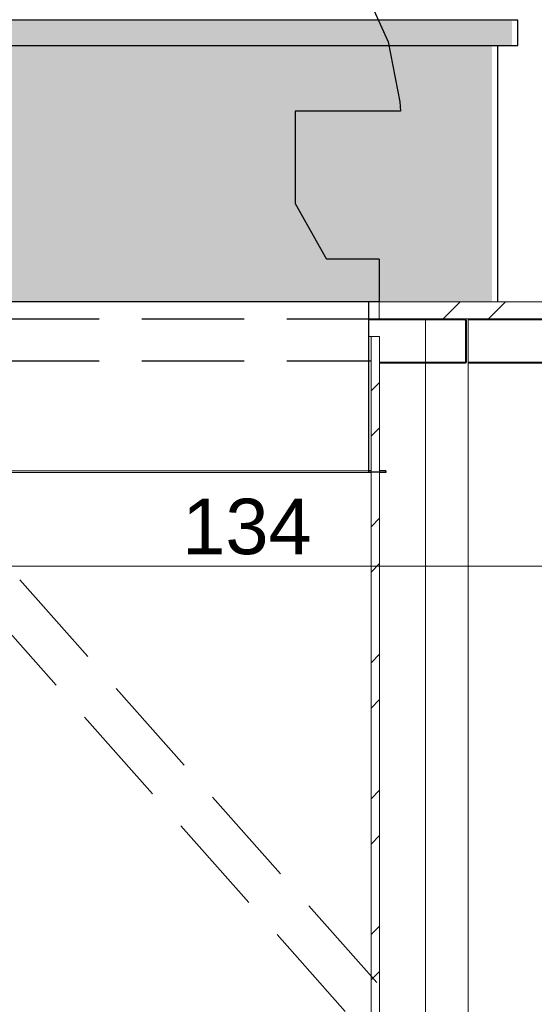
# Model space of a CAD drawing. Header units: centimetres. Extents: x -3 to 1262, y -415 to 1100.
# Tile 11 of 14: x 552 to 612, y 718 to 833. Entities that reach past the tile are written whole.
import ezdxf

# ---------------------------------------------------------------- set-up
doc = ezdxf.new("R2010")
doc.units = ezdxf.units.CM
doc.header["$MEASUREMENT"] = 0
doc.linetypes.add('Krawędzie ukryte', pattern=[17, 12, -5])
doc.linetypes.add('Wipeout_Contour', pattern=[100, 0, -100])
for name, color, linetype in [('299-A Wymiary Opisy', 7, 'Continuous'), ('Nowe_440-K Słupy stalowe', 7, 'Continuous'), ('Nowe_520-I Went_Klim', 7, 'Continuous')]:
    doc.layers.add(name, color=color, linetype=linetype)
for name, color, linetype, lineweight in [('299-A Wymiary Opisy_Nr_pióra__11', 7, 'Continuous', 0), ('420 - podział ściany_Nr_pióra__19', 255, 'Continuous', 30), ('Nowe_0_Nr_pióra__135', 5, 'Continuous', 0), ('Nowe_440-K Słupy stalowe_Nr_pióra__135', 5, 'Continuous', 20), ('Nowe_520-I Went_Klim_Nr_pióra__135', 5, 'Continuous', 20)]:
    doc.layers.add(name, color=color, linetype=linetype, lineweight=lineweight)
doc.styles.add('STYL_AUTOMATYCZNY_2', font='arial.ttf')
doc.dimstyles.new('STYL_AUTOMATYCZNY__3', dxfattribs={"dimtxt": 6.5, "dimasz": 3.8, "dimexe": 0.18, "dimexo": 0.0625, "dimgap": 0, "dimtad": 1, "dimtih": 1, "dimtoh": 1, "dimdec": 0, "dimzin": 0, "dimdsep": 46, "dimtxsty": 'STYL_AUTOMATYCZNY_2', "dimblk": 'ARROWHEAD_2', "dimblk1": 'ARROWHEAD_2', "dimblk2": 'ARROWHEAD_2', "dimcen": 0.09, "dimclrd": 7, "dimclre": 7, "dimclrt": 7, "dimadec": 0, "dimazin": 0, "dimtfac": 1, "dimtdec": 4, "dimtmove": 0, "dimatfit": 3, "dimfxl": 0, "dimtolj": 1, "dimtzin": 0, "dimarcsym": 0})
pattern_1 = [(45, (0, 0), (-7.95495, 7.95495), []), (45, (-2.652, 2.652), (-7.95495, 7.95495), [])]

# ---------------------------------------------------------------- blocks, each defined once
blk = doc.blocks.new('ElemPrzekroju_2_1')
at = {"layer": 'Nowe_520-I Went_Klim_Nr_pióra__135', "color": 5, "linetype": 'Continuous', "lineweight": 20}
for p, q in [((533.69, 780.2), (536.71, 780.2)), ((536.71, 780), (533.69, 780)), ((541.51, 780.2), (536.71, 780.2)), ((541.51, 780), (536.71, 780)), ((547.76, 780.2), (541.51, 780.2)), ((547.76, 780), (541.51, 780)), ((555.04, 780.2), (547.76, 780.2)), ((555.04, 780), (547.76, 780)), ((562.86, 780.2), (555.04, 780.2)), ((562.86, 780), (555.04, 780)), ((570.68, 780.2), (562.86, 780.2)), ((570.68, 780), (562.86, 780)), ((577.96, 780.2), (570.68, 780.2)), ((577.96, 780), (570.68, 780)), ((584.21, 780.2), (577.96, 780.2)), ((584.21, 780), (577.96, 780)), ((589.01, 780.2), (584.21, 780.2)), ((589.01, 780), (584.21, 780)), ((589.01, 780.2), (592.03, 780.2)), ((592.03, 780), (589.01, 780))]:
    blk.add_line(p, q, dxfattribs=at)
at = {"color": 254, "linetype": 'Wipeout_Contour', "lineweight": 0, "ltscale": 3922.17519}
blk.add_wipeout([(531.44, 800), (594.28, 800), (594.28, 805), (531.44, 805)], dxfattribs=at).dxf.layer = 'Nowe_520-I Went_Klim'
at = {"color": 254, "linetype": 'Wipeout_Contour', "lineweight": 0, "ltscale": 3776.198387}
blk.add_wipeout([(530.67, 780.2), (530.67, 780), (532.67, 780), (532.67, 780.2)], dxfattribs=at).dxf.layer = 'Nowe_520-I Went_Klim'
at = {"color": 254, "linetype": 'Wipeout_Contour', "lineweight": 0, "ltscale": 3922.145761}
blk.add_wipeout([(595.05, 780.2), (593.05, 780.2), (593.05, 780), (595.05, 780)], dxfattribs=at).dxf.layer = 'Nowe_520-I Went_Klim'
at = {"layer": 'Nowe_520-I Went_Klim_Nr_pióra__135', "color": 5, "linetype": 'Continuous', "lineweight": 25}
for p, q in [((594.28, 800), (531.44, 800)), ((530.67, 780.2), (530.67, 780)), ((532.67, 780.2), (530.67, 780.2)), ((532.67, 780), (530.67, 780)), ((595.05, 780.2), (593.05, 780.2)), ((595.05, 780), (593.05, 780)), ((595.05, 780.2), (595.05, 780))]:
    blk.add_line(p, q, dxfattribs=at)
at = {"layer": 'Nowe_520-I Went_Klim_Nr_pióra__135', "color": 5, "linetype": 'Continuous', "lineweight": 20}
for p, q in [((532.66, 800), (532.66, 780.2)), ((593.06, 800), (593.06, 780.2)), ((530.67, 780.2), (530.66, 780.2)), ((530.66, 780.2), (530.66, 780)), ((530.67, 780), (530.66, 780)), ((532.67, 780.2), (533.69, 780.2)), ((533.69, 780), (532.67, 780)), ((592.03, 780.2), (593.05, 780.2)), ((593.05, 780), (592.03, 780)), ((595.06, 780.2), (595.05, 780.2)), ((595.06, 780), (595.05, 780)), ((595.06, 780.2), (595.06, 780))]:
    blk.add_line(p, q, dxfattribs=at)
at = {"layer": 'Nowe_520-I Went_Klim_Nr_pióra__135', "color": 5, "linetype": 'Continuous', "lineweight": 25, "flags": 128}
for points in [[(532.67, 800), (532.67, 780.2), (532.67, 780)], [(593.05, 800), (593.05, 780.2), (593.05, 780)]]:
    blk.add_lwpolyline(points, dxfattribs=at)
at = {"color": 254, "linetype": 'Wipeout_Contour', "lineweight": 0, "ltscale": 32355.452452}
blk.add_wipeout([(529.03, 823.41), (528.95, 822.33), (541.28, 822.33), (541.28, 811.5), (537.58, 805), (588.14, 805), (584.44, 811.5), (584.44, 822.33), (596.77, 822.33), (596.69, 823.41), (595.34, 830.42), (592.74, 836.24), (588.88, 840.39), (584.44, 841.83), (582.83, 841.83), (581.67, 842.54), (581.02, 844.35), (578.31, 864.96), (577.56, 867.65), (576.37, 869.31), (574.71, 870), (551.01, 870), (549.35, 869.31), (548.16, 867.65), (547.41, 864.96), (544.7, 844.35), (544.05, 842.54), (542.89, 841.83), (541.28, 841.83), (536.84, 840.39), (532.98, 836.24), (530.38, 830.42)], dxfattribs=at).dxf.layer = 'Nowe_520-I Went_Klim'
at = {"layer": 'Nowe_520-I Went_Klim_Nr_pióra__135', "color": 5, "linetype": 'Continuous', "lineweight": 20}
for p, q in [((549.34, 869.31), (548.15, 867.65)), ((551, 870), (549.34, 869.31)), ((551, 870), (551.01, 870)), ((574.71, 870), (574.72, 870)), ((574.72, 870), (576.38, 869.31)), ((576.38, 869.31), (577.57, 867.65)), ((548.15, 867.65), (547.4, 864.96)), ((577.57, 867.65), (578.32, 864.96)), ((547.4, 864.96), (544.69, 844.35)), ((578.32, 864.96), (581.03, 844.35)), ((544.69, 844.35), (544.04, 842.54)), ((581.03, 844.35), (581.68, 842.54)), ((541.27, 841.83), (536.83, 840.39)), ((541.27, 841.83), (541.28, 841.83)), ((544.04, 842.54), (542.88, 841.83)), ((581.68, 842.54), (582.84, 841.83)), ((584.44, 841.83), (584.45, 841.83)), ((584.45, 841.83), (588.89, 840.39)), ((536.83, 840.39), (532.97, 836.24)), ((588.89, 840.39), (592.75, 836.24)), ((532.97, 836.24), (530.37, 830.42)), ((592.75, 836.24), (595.35, 830.42)), ((530.37, 830.42), (529.02, 823.41)), ((595.35, 830.42), (596.7, 823.41)), ((529.02, 823.41), (528.94, 822.33)), ((596.7, 823.41), (596.78, 822.33)), ((528.94, 822.33), (528.95, 822.33)), ((541.27, 822.33), (541.27, 811.5)), ((584.45, 822.33), (584.45, 811.5)), ((596.77, 822.33), (596.78, 822.33)), ((541.27, 811.5), (537.57, 805)), ((541.27, 811.5), (541.28, 811.5)), ((584.44, 811.5), (584.45, 811.5)), ((584.45, 811.5), (588.15, 805))]:
    blk.add_line(p, q, dxfattribs=at)
at = {"layer": 'Nowe_520-I Went_Klim_Nr_pióra__135', "color": 5, "linetype": 'Continuous', "lineweight": 25}
for p, q in [((544.05, 842.54), (542.89, 841.83)), ((581.67, 842.54), (582.83, 841.83)), ((541.28, 822.33), (528.95, 822.33)), ((541.28, 822.33), (541.28, 811.5)), ((584.44, 822.33), (584.44, 811.5)), ((596.77, 822.33), (584.44, 822.33)), ((541.28, 811.5), (537.58, 805)), ((584.44, 811.5), (588.14, 805)), ((531.44, 805), (531.44, 800)), ((537.58, 805), (531.44, 805)), ((594.28, 805), (588.14, 805)), ((594.28, 805), (594.28, 800))]:
    blk.add_line(p, q, dxfattribs=at)
at = {"layer": 'Nowe_520-I Went_Klim_Nr_pióra__135', "color": 5, "linetype": 'Continuous', "lineweight": 25, "flags": 128}
for points in [[(549.35, 869.31), (548.16, 867.65), (547.41, 864.96), (544.7, 844.35), (544.05, 842.54)], [(576.37, 869.31), (574.71, 870), (551.01, 870), (549.35, 869.31)], [(576.37, 869.31), (577.56, 867.65), (578.31, 864.96), (581.02, 844.35), (581.67, 842.54)], [(542.89, 841.83), (541.28, 841.83), (536.84, 840.39)], [(588.88, 840.39), (584.44, 841.83), (582.83, 841.83)], [(536.84, 840.39), (532.98, 836.24), (530.38, 830.42), (529.03, 823.41), (528.95, 822.33)], [(588.88, 840.39), (592.74, 836.24), (595.34, 830.42), (596.69, 823.41), (596.77, 822.33)]]:
    blk.add_lwpolyline(points, dxfattribs=at)
blk = doc.blocks.new('ElemPrzekroju_55_1')
at = {"layer": 'Nowe_440-K Słupy stalowe_Nr_pióra__135', "color": 5, "linetype": 'Continuous', "lineweight": 20}
for p, q in [((532.66, 797.88), (526.44, 797.88)), ((599.51, 797.88), (593.06, 797.88)), ((630.36, 797.88), (604.66, 797.88)), ((531.5, 792.92), (526.44, 792.92)), ((531.5, 792.8), (526.44, 792.8)), ((599.51, 792.92), (594.34, 792.92)), ((599.51, 792.8), (594.34, 792.8)), ((630.36, 792.92), (604.66, 792.92)), ((630.36, 792.8), (604.66, 792.8))]:
    blk.add_line(p, q, dxfattribs=at)
blk = doc.blocks.new('ElemPrzekroju_57_1')
at = {"color": 254, "linetype": 'Wipeout_Contour', "lineweight": 0, "ltscale": 39937.93421}
blk.add_wipeout([(599.51, 792.8), (604.27, 792.8), (604.32, 792.8), (604.36, 792.82), (604.4, 792.84), (604.44, 792.87), (604.47, 792.91), (604.49, 792.95), (604.51, 792.99), (604.51, 793.04), (604.51, 797.76), (604.51, 797.81), (604.49, 797.85), (604.47, 797.89), (604.44, 797.93), (604.4, 797.96), (604.36, 797.98), (604.32, 798), (604.27, 798), (599.51, 798), (599.51, 797.88), (604.27, 797.88), (604.29, 797.88), (604.32, 797.87), (604.34, 797.86), (604.36, 797.84), (604.37, 797.83), (604.38, 797.81), (604.39, 797.78), (604.39, 797.76), (604.39, 793.04), (604.39, 793.02), (604.38, 792.99), (604.37, 792.97), (604.36, 792.96), (604.34, 792.94), (604.32, 792.93), (604.29, 792.92), (604.27, 792.92), (599.51, 792.92)], dxfattribs=at).dxf.layer = 'Nowe_440-K Słupy stalowe'
at = {"layer": 'Nowe_440-K Słupy stalowe_Nr_pióra__135', "color": 5, "linetype": 'Continuous', "lineweight": 0}
for p, q in [((599.51, 798), (599.51, 797.88)), ((599.51, 792.92), (599.51, 792.8))]:
    blk.add_line(p, q, dxfattribs=at)
at = {"layer": 'Nowe_440-K Słupy stalowe_Nr_pióra__135', "color": 5, "linetype": 'Continuous', "lineweight": 0, "flags": 128}
for points in [[(604.27, 798), (604.32, 798), (604.36, 797.98), (604.4, 797.96), (604.44, 797.93), (604.47, 797.89), (604.49, 797.85), (604.51, 797.81), (604.51, 797.76), (604.51, 793.04), (604.51, 792.99), (604.49, 792.95), (604.47, 792.91), (604.44, 792.87), (604.4, 792.84), (604.36, 792.82), (604.32, 792.8), (604.27, 792.8), (599.51, 792.8)], [(599.51, 797.88), (604.27, 797.88), (604.29, 797.88), (604.32, 797.87), (604.34, 797.86), (604.36, 797.84), (604.37, 797.83), (604.38, 797.81), (604.39, 797.78), (604.39, 797.76), (604.39, 793.04), (604.39, 793.02), (604.38, 792.99), (604.37, 792.97), (604.36, 792.96), (604.34, 792.94), (604.32, 792.93), (604.29, 792.92), (604.27, 792.92), (599.51, 792.92)]]:
    blk.add_lwpolyline(points, dxfattribs=at)
blk = doc.blocks.new('ElemPrzekroju_59_1')
at = {"layer": 'Nowe_520-I Went_Klim_Nr_pióra__135', "color": 5, "linetype": 'Continuous', "lineweight": 0}
for p, q in [((532.66, 795.94), (532.5, 795.94)), ((593.34, 795.94), (593.06, 795.94))]:
    blk.add_line(p, q, dxfattribs=at)
blk = doc.blocks.new('ElemPrzekroju_60_1')
at = {"color": 254, "linetype": 'Wipeout_Contour', "lineweight": 0, "ltscale": 3947.097193}
blk.add_wipeout([(593.34, 795.94), (593.34, 780.2), (594.34, 780.2), (594.34, 795.94)], dxfattribs=at).dxf.layer = 'Nowe_520-I Went_Klim'
at = {"layer": 'Nowe_520-I Went_Klim_Nr_pióra__135', "linetype": 'Continuous', "lineweight": 20}
h = blk.add_hatch(dxfattribs=at)
h.set_pattern_fill('Stal_0001', color=5, style=0, pattern_type=2)
h.set_pattern_definition(pattern_1)
h.paths.add_polyline_path([(593.34, 795.94), (593.34, 780.2), (594.34, 780.2), (594.34, 795.94)])
at = {"layer": 'Nowe_520-I Went_Klim_Nr_pióra__135', "color": 5, "linetype": 'Continuous', "lineweight": 20}
blk.add_line((594.34, 795.94), (593.34, 795.94), dxfattribs=at)
at = {"color": 254, "linetype": 'Wipeout_Contour', "lineweight": 0, "ltscale": 3536.101307}
blk.add_wipeout([(593.34, 780), (593.34, 517.62), (594.34, 517.7), (594.34, 780)], dxfattribs=at).dxf.layer = 'Nowe_520-I Went_Klim'
at = {"layer": 'Nowe_520-I Went_Klim_Nr_pióra__135', "linetype": 'Continuous', "lineweight": 20}
h = blk.add_hatch(dxfattribs=at)
h.set_pattern_fill('Stal_0001', color=5, style=0, pattern_type=2)
h.set_pattern_definition(pattern_1)
h.paths.add_polyline_path([(593.34, 780), (593.34, 517.62), (594.34, 517.7), (594.34, 780)])
at = {"layer": 'Nowe_520-I Went_Klim_Nr_pióra__135', "color": 5, "linetype": 'Continuous', "lineweight": 20}
for p, q in [((593.34, 795.94), (593.34, 517.62)), ((594.34, 795.94), (594.34, 517.7))]:
    blk.add_line(p, q, dxfattribs=at)
blk = doc.blocks.new('ElemPrzekroju_63_1')
at = {"color": 254, "linetype": 'Wipeout_Contour', "lineweight": 0, "ltscale": 4051.201521}
blk.add_wipeout([(594.28, 800), (594.28, 798), (649.74, 798), (649.74, 800)], dxfattribs=at).dxf.layer = 'Nowe_440-K Słupy stalowe'
at = {"layer": 'Nowe_440-K Słupy stalowe_Nr_pióra__135', "linetype": 'Continuous', "lineweight": 20}
h = blk.add_hatch(dxfattribs=at)
h.set_pattern_fill('Stal_0001', color=5, style=0, pattern_type=2)
h.set_pattern_definition(pattern_1)
h.paths.add_polyline_path([(594.28, 800), (594.28, 798), (649.74, 798), (649.74, 800)])
at = {"layer": 'Nowe_440-K Słupy stalowe_Nr_pióra__135', "color": 5, "linetype": 'Continuous', "lineweight": 20}
for p, q in [((594.28, 800), (594.28, 798)), ((649.74, 800), (594.28, 800)), ((599.51, 798), (594.28, 798)), ((604.27, 798), (599.51, 798)), ((630.36, 798), (604.27, 798))]:
    blk.add_line(p, q, dxfattribs=at)
at = {"layer": 'Nowe_440-K Słupy stalowe_Nr_pióra__135', "color": 5, "linetype": 'Continuous', "lineweight": 13}
blk.add_line((593.06, 798), (594.28, 798), dxfattribs=at)
blk = doc.blocks.new('ElemPrzekroju_74_1')
at = {"layer": 'Nowe_440-K Słupy stalowe_Nr_pióra__135', "color": 5, "linetype": 'Continuous', "lineweight": 20}
for p, q in [((599.7, 792.92), (599.7, 797.88)), ((604.7, 792.92), (604.7, 797.88)), ((599.7, 710.33), (599.7, 792.8)), ((604.7, 710.33), (604.7, 792.8))]:
    blk.add_line(p, q, dxfattribs=at)
blk = doc.blocks.new('*D101')
at = {"layer": '299-A Wymiary Opisy_Nr_pióra__11', "color": 7, "linetype": 'Continuous', "lineweight": 0}
for p, q in [((511.5, 765.31), (511.5, 772.81)), ((645.86, 765.31), (645.86, 772.81)), ((512.94, 771.56), (510.06, 766.56)), ((644.42, 766.56), (647.3, 771.56)), ((509.06, 769.06), (511.5, 769.06)), ((511.5, 769.06), (645.86, 769.06)), ((645.86, 769.06), (648.31, 769.06))]:
    blk.add_line(p, q, dxfattribs=at)
at = {"layer": '299-A Wymiary Opisy_Nr_pióra__11', "color": 7, "lineweight": 0, "insert": (571.24, 770.36), "char_height": 6.5, "attachment_point": 7, "style": 'STYL_AUTOMATYCZNY_2'}
blk.add_mtext('\\A1;{\\pql;\\fArial|b0|i0|c238|p0;\\W1.000000;134}', dxfattribs=at)
blk = doc.blocks.new('ARROWHEAD_2')
at = {"color": 0, "linetype": 'Continuous', "lineweight": 0}
for p, q in [((-0.378, -0.655), (0.378, 0.655)), ((0, 0), (-1, 0))]:
    blk.add_line(p, q, dxfattribs=at)

msp = doc.modelspace()

# ---------------------------------------------------------------- linework, layer by layer
at = {"layer": 'Nowe_0_Nr_pióra__135', "color": 5, "linetype": 'Continuous', "lineweight": 25}
msp.add_line((610.52, 830.01), (610.52, 832.95), dxfattribs=at)

# ---------------------------------------------------------------- block references
at = {"layer": 'Nowe_520-I Went_Klim', "lineweight": 0}
msp.add_blockref('ElemPrzekroju_2_1', (0, 0), dxfattribs=at)

# ---------------------------------------------------------------- next in the draw order: hatches: boundary and pattern name
at = {"layer": '420 - podział ściany_Nr_pióra__19', "linetype": 'Continuous', "lineweight": 30}
msp.add_hatch(color=255, dxfattribs=at).paths.add_polyline_path([(515.59, 832.88), (609.82, 832.88), (609.82, 829.95), (515.59, 829.95)])

# ---------------------------------------------------------------- next in the draw order: linework, layer by layer
at = {"layer": 'Nowe_0_Nr_pióra__135', "color": 5, "linetype": 'Continuous', "lineweight": 25}
for p, q in [((610.52, 832.95), (516.29, 832.95)), ((516.29, 830.01), (610.52, 830.01))]:
    msp.add_line(p, q, dxfattribs=at)

# ---------------------------------------------------------------- next in the draw order: block references
at = {"layer": 'Nowe_440-K Słupy stalowe', "lineweight": 0}
msp.add_blockref('ElemPrzekroju_55_1', (0, 0), dxfattribs=at)
at = {"layer": 'Nowe_520-I Went_Klim', "lineweight": 0}
msp.add_blockref('ElemPrzekroju_59_1', (0, 0), dxfattribs=at)

# ---------------------------------------------------------------- next in the draw order: block references
at = {"layer": 'Nowe_440-K Słupy stalowe', "lineweight": 0}
msp.add_blockref('ElemPrzekroju_57_1', (0, 0), dxfattribs=at)
at = {"layer": 'Nowe_520-I Went_Klim', "lineweight": 0}
msp.add_blockref('ElemPrzekroju_60_1', (0, 0), dxfattribs=at)

# ---------------------------------------------------------------- next in the draw order: linework, layer by layer
at = {"layer": 'Nowe_0_Nr_pióra__135', "color": 5, "linetype": 'Krawędzie ukryte', "lineweight": 25}
for p, q in [((532.5, 793.1), (593.34, 793.1)), ((529.67, 792.92), (599.7, 713.88)), ((525.99, 789.54), (596.28, 710.21))]:
    msp.add_line(p, q, dxfattribs=at)

# ---------------------------------------------------------------- next in the draw order: block references
at = {"layer": 'Nowe_440-K Słupy stalowe', "lineweight": 0}
msp.add_blockref('ElemPrzekroju_63_1', (0, 0), dxfattribs=at)

# ---------------------------------------------------------------- next in the draw order: dimensions: what is measured, and where the dimension line sits
at = {"layer": '299-A Wymiary Opisy', "color": 7, "linetype": 'Continuous', "lineweight": 0}
dim = msp.add_linear_dim(base=(645.86, 769.06), p1=(511.5, 679.76), p2=(645.86, 781.44), dimstyle='STYL_AUTOMATYCZNY__3', dxfattribs=at)
dim.commit()
dim.dimension.update_dxf_attribs({"geometry": '*D101', "text_midpoint": (578.66, 773.61), "dimtype": 160})

# ---------------------------------------------------------------- next in the draw order: hatches: boundary and pattern name
at = {"layer": '420 - podział ściany_Nr_pióra__19', "linetype": 'Continuous', "lineweight": 30}
msp.add_hatch(color=255, dxfattribs=at).paths.add_polyline_path([(607.49, 829.95), (518.28, 829.95), (518.28, 800), (607.49, 800)])

# ---------------------------------------------------------------- next in the draw order: linework, layer by layer
at = {"layer": 'Nowe_0_Nr_pióra__135', "color": 5, "linetype": 'Continuous', "lineweight": 25}
msp.add_line((608.19, 800.03), (608.19, 830.01), dxfattribs=at)
at = {"layer": 'Nowe_0_Nr_pióra__135', "color": 5, "linetype": 'Krawędzie ukryte', "lineweight": 25}
msp.add_line((532.5, 798), (593.34, 798), dxfattribs=at)

# ---------------------------------------------------------------- next in the draw order: block references
at = {"layer": 'Nowe_440-K Słupy stalowe', "lineweight": 0}
msp.add_blockref('ElemPrzekroju_74_1', (0, 0), dxfattribs=at)

doc.saveas('drawing.dxf')
